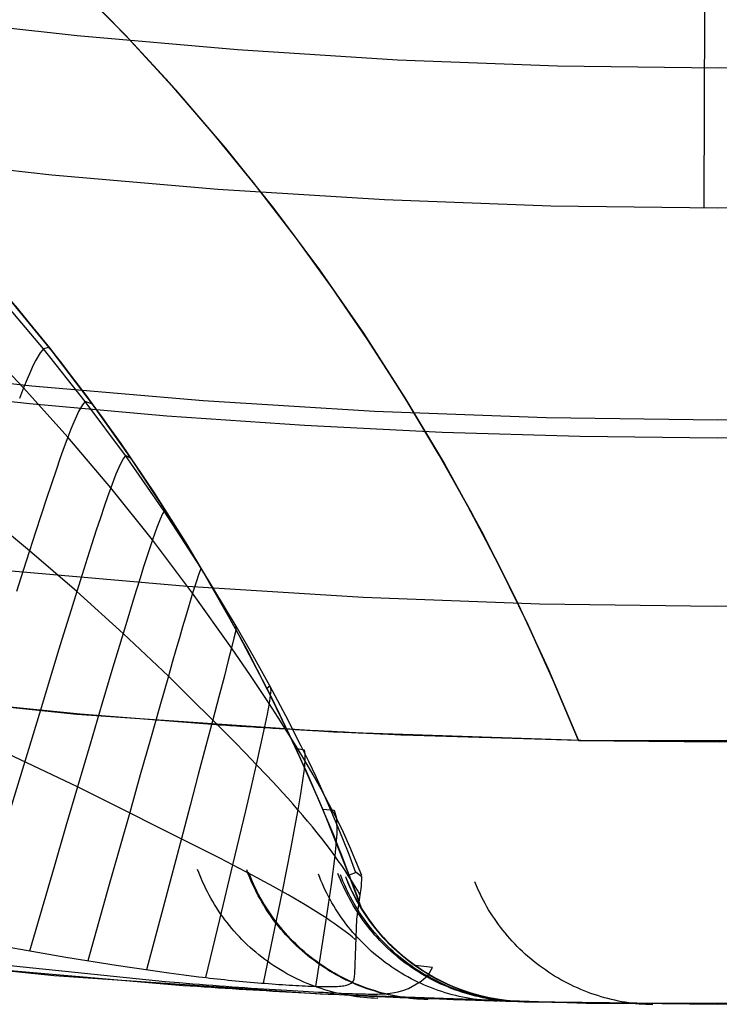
# Model space of a CAD drawing. Header units: millimetres. Extents: x -118 to 118, y -118 to 118.
# Tile 17 of 68: x -11 to 0, y -118 to -102. Entities that reach past the tile are written whole.
import ezdxf

# ---------------------------------------------------------------- set-up
doc = ezdxf.new("R2010")
doc.units = ezdxf.units.MM
doc.header["$MEASUREMENT"] = 0
doc.layers.add('Predefinito', color=5, linetype='Continuous')

msp = doc.modelspace()

# ---------------------------------------------------------------- linework, layer by layer
at = {"layer": 'Predefinito'}
for points in [[(-20.557, -94.767), (-19.485, -95.241), (-18.431, -95.751), (-17.394, -96.297), (-16.377, -96.878), (-15.381, -97.494), (-14.406, -98.143), (-13.454, -98.826), (-12.526, -99.541), (-11.623, -100.287), (-10.746, -101.064), (-9.896, -101.87), (-9.074, -102.705), (-8.282, -103.568), (-7.52, -104.457), (-6.788, -105.372), (-6.088, -106.312), (-5.421, -107.275), (-4.788, -108.26), (-4.188, -109.266), (-3.624, -110.293), (-3.095, -111.338), (-2.602, -112.401), (-2.146, -113.48)], [(-61.213, -95.578), (-57.877, -97.634), (-54.473, -99.574), (-51.004, -101.395), (-47.473, -103.095), (-43.887, -104.672), (-40.248, -106.124), (-36.561, -107.45), (-32.83, -108.648), (-29.06, -109.717), (-25.256, -110.654), (-21.422, -111.46), (-17.562, -112.133), (-13.681, -112.672), (-9.784, -113.078), (-5.875, -113.348), (-1.959, -113.483), (1.959, -113.483)], [(-21.417, -98.756), (-20.473, -99.202), (-19.545, -99.681), (-18.634, -100.191), (-17.741, -100.733), (-16.868, -101.305), (-16.015, -101.907), (-15.183, -102.538), (-14.374, -103.198), (-13.588, -103.886), (-12.826, -104.6), (-12.089, -105.34), (-11.379, -106.105), (-10.695, -106.894), (-10.039, -107.707), (-9.412, -108.542), (-8.814, -109.398), (-8.246, -110.274), (-7.708, -111.169), (-7.202, -112.083), (-6.728, -113.013), (-6.287, -113.959), (-5.878, -114.92), (-5.503, -115.895)], [(-59.917, -101.075), (-56.393, -103.083), (-52.801, -104.968), (-49.146, -106.728), (-45.433, -108.361), (-41.666, -109.864), (-37.849, -111.237), (-33.987, -112.477), (-30.085, -113.583), (-26.146, -114.554), (-22.177, -115.388), (-18.181, -116.085), (-14.163, -116.643), (-10.129, -117.063), (-6.082, -117.342), (-2.028, -117.482), (2.028, -117.482)], [(-5.639, -115.53), (-5.661, -115.472), (-6.04, -114.529), (-6.45, -113.599), (-6.891, -112.684), (-7.363, -111.784), (-7.866, -110.9), (-8.396, -110.035), (-8.958, -109.186), (-9.547, -108.357), (-10.163, -107.549), (-10.807, -106.762), (-11.476, -105.997), (-12.171, -105.255), (-12.89, -104.537), (-13.634, -103.844), (-14.4, -103.176), (-15.188, -102.534), (-15.998, -101.92)], [(-2.146, -113.48), (-2.516, -112.597), (-2.912, -111.721), (-3.336, -110.85), (-3.787, -109.987), (-4.265, -109.134), (-4.769, -108.29), (-5.3, -107.458), (-5.857, -106.638), (-6.439, -105.832), (-7.047, -105.041), (-7.679, -104.266), (-8.334, -103.509), (-9.013, -102.769), (-9.715, -102.049)], [(-36.033, -102.324), (-33.541, -103.182), (-31.033, -103.978), (-28.508, -104.711), (-25.966, -105.382), (-23.408, -105.99), (-20.833, -106.536), (-18.257, -107.016), (-15.671, -107.433), (-13.075, -107.786), (-10.472, -108.076), (-7.864, -108.302), (-5.253, -108.464), (-2.639, -108.562), (-0.023, -108.596), (2.596, -108.566)], [(-15.408, -102.363), (-14.691, -102.933), (-13.992, -103.526), (-13.31, -104.14), (-12.648, -104.774), (-12.005, -105.428), (-11.383, -106.1), (-10.783, -106.79), (-10.204, -107.497), (-9.649, -108.219), (-9.117, -108.955), (-8.61, -109.705), (-8.126, -110.467), (-7.668, -111.24), (-7.235, -112.022), (-6.827, -112.813), (-6.444, -113.612), (-6.088, -114.416), (-5.756, -115.226), (-5.451, -116.039)], [(-2.146, -113.48), (-4.83, -113.397)], [(2.146, -113.48), (0, -113.5), (-2.146, -113.48)], [(-2.146, -113.48), (0, -113.5), (2.146, -113.48)], [(-5.451, -116.039), (-5.4, -116.118), (-5.348, -116.195), (-5.293, -116.27), (-5.236, -116.343), (-5.177, -116.415), (-5.115, -116.484), (-5.052, -116.552), (-4.986, -116.617), (-4.918, -116.681), (-4.848, -116.743), (-4.777, -116.802), (-4.703, -116.86), (-4.627, -116.915), (-4.55, -116.967), (-4.472, -117.017), (-4.392, -117.065), (-4.311, -117.11), (-4.228, -117.152), (-4.144, -117.192), (-4.059, -117.229), (-3.972, -117.264), (-3.885, -117.296), (-3.796, -117.326), (-3.707, -117.352), (-3.617, -117.376), (-3.527, -117.397), (-3.436, -117.415), (-3.344, -117.43), (-3.253, -117.442), (-3.16, -117.452), (-3.067, -117.459), (-2.974, -117.462)], [(-2.974, -117.462), (-0.033, -117.5), (2.909, -117.464)], [(2.909, -117.464), (-0.006, -117.5), (-2.92, -117.464)]]:
    msp.add_lwpolyline(points, dxfattribs=at)
at = {"layer": 'Predefinito', "extrusion": (0.964778, -0.253594, 0.069954)}
msp.add_lwpolyline([(-103.999, -144.503), (-103.964, -144.41), (-103.926, -144.319), (-103.885, -144.227), (-103.843, -144.137), (-103.798, -144.047), (-103.75, -143.958), (-103.7, -143.87), (-103.648, -143.783), (-103.594, -143.697), (-103.538, -143.613), (-103.479, -143.529), (-103.419, -143.447), (-103.356, -143.367), (-103.291, -143.288), (-103.224, -143.21), (-103.155, -143.134), (-103.085, -143.06), (-103.013, -142.988), (-102.938, -142.918), (-102.863, -142.849), (-102.786, -142.783), (-102.707, -142.719), (-102.627, -142.656), (-102.545, -142.596), (-102.463, -142.538), (-102.379, -142.482), (-102.294, -142.429), (-102.208, -142.377), (-102.121, -142.328), (-102.034, -142.281), (-101.945, -142.237), (-101.856, -142.195), (-101.767, -142.155), (-101.675, -142.117), (-101.583, -142.081), (-101.489, -142.047), (-101.394, -142.015), (-101.298, -141.986), (-101.201, -141.958), (-101.103, -141.933), (-101.005, -141.911), (-100.905, -141.891), (-100.805, -141.873), (-100.704, -141.857), (-100.603, -141.845), (-100.501, -141.834), (-100.399, -141.826), (-100.297, -141.821), (-100.195, -141.818), (-100.093, -141.818), (-99.99, -141.82), (-99.888, -141.825), (-99.786, -141.832), (-99.685, -141.842), (-99.584, -141.854), (-99.483, -141.869), (-99.383, -141.886), (-99.284, -141.906), (-99.185, -141.927), (-99.088, -141.952), (-98.991, -141.978), (-98.896, -142.007), (-98.801, -142.038), (-98.708, -142.071)], dxfattribs=at)
at = {"layer": 'Predefinito', "extrusion": (0.999986, -0.004914, 0.002008)}
msp.add_lwpolyline([(-105.365, -143.678), (-105.33, -143.586), (-105.293, -143.495), (-105.253, -143.404), (-105.211, -143.313), (-105.166, -143.223), (-105.12, -143.135), (-105.071, -143.047), (-105.019, -142.96), (-104.966, -142.874), (-104.91, -142.789), (-104.852, -142.706), (-104.792, -142.624), (-104.729, -142.543), (-104.665, -142.464), (-104.599, -142.387), (-104.53, -142.311), (-104.46, -142.237), (-104.389, -142.165), (-104.315, -142.094), (-104.24, -142.026), (-104.163, -141.959), (-104.084, -141.895), (-104.005, -141.832), (-103.924, -141.772), (-103.841, -141.714), (-103.758, -141.658), (-103.673, -141.604), (-103.588, -141.553), (-103.501, -141.504), (-103.414, -141.457), (-103.326, -141.413), (-103.237, -141.37), (-103.147, -141.33), (-103.057, -141.292), (-102.964, -141.256), (-102.871, -141.223), (-102.776, -141.191), (-102.68, -141.161), (-102.584, -141.134), (-102.486, -141.109), (-102.387, -141.087), (-102.288, -141.067), (-102.188, -141.049), (-102.088, -141.034), (-101.987, -141.021), (-101.886, -141.011), (-101.784, -141.004), (-101.682, -140.998), (-101.58, -140.996), (-101.478, -140.996), (-101.377, -140.998), (-101.275, -141.003), (-101.173, -141.011), (-101.072, -141.021), (-100.972, -141.033), (-100.872, -141.048), (-100.772, -141.066), (-100.674, -141.086), (-100.576, -141.108), (-100.479, -141.132), (-100.383, -141.159), (-100.288, -141.188), (-100.194, -141.219), (-100.102, -141.253)], dxfattribs=at)
at = {"layer": 'Predefinito', "extrusion": (0, 1, 0)}
for points in [[(2.146, -99.999), (2.146, -132)], [(2.146, 0), (2.146, -99.999)]]:
    msp.add_lwpolyline(points, dxfattribs=at)
at = {"layer": 'Predefinito', "extrusion": (4.46884e-05, 0.999997, -0.002644)}
msp.add_lwpolyline([(5.656, -100.305), (5.46, -111.922)], dxfattribs=at)
at = {"layer": 'Predefinito', "extrusion": (-0.022587, 0.000541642, 0.999745)}
msp.add_lwpolyline([(117.5, -2.388), (117.5, -2.441), (117.498, -2.494), (117.496, -2.547), (117.492, -2.601), (117.488, -2.655), (117.483, -2.709), (117.476, -2.763), (117.469, -2.817), (117.461, -2.871), (117.451, -2.925), (117.441, -2.98), (117.43, -3.034), (117.417, -3.089), (117.403, -3.143), (117.389, -3.197), (117.373, -3.251), (117.356, -3.305), (117.339, -3.359), (117.32, -3.412), (117.3, -3.466), (117.279, -3.519), (117.257, -3.571), (117.234, -3.624), (117.209, -3.676), (117.184, -3.727), (117.158, -3.779), (117.131, -3.829), (117.103, -3.88), (117.074, -3.929), (117.044, -3.979), (117.012, -4.027), (116.98, -4.075), (116.948, -4.123), (116.914, -4.169), (116.879, -4.216), (116.843, -4.261), (116.807, -4.306), (116.77, -4.349), (116.732, -4.393), (116.693, -4.435), (116.653, -4.477), (116.613, -4.517), (116.572, -4.557), (116.531, -4.596), (116.488, -4.634), (116.446, -4.671), (116.402, -4.708), (116.358, -4.743), (116.314, -4.778), (116.269, -4.811), (116.223, -4.844), (116.177, -4.875), (116.131, -4.906), (116.084, -4.936), (116.037, -4.964), (115.989, -4.992), (115.942, -5.019), (115.894, -5.044), (115.846, -5.069), (115.797, -5.093), (115.748, -5.116), (115.7, -5.138), (115.651, -5.158), (115.602, -5.178)], dxfattribs=at)
at = {"layer": 'Predefinito', "extrusion": (-0.015584, 0.000364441, 0.999878)}
msp.add_lwpolyline([(-4.448, -117.428), (-4.501, -117.426), (-4.554, -117.424), (-4.607, -117.42), (-4.661, -117.415), (-4.715, -117.41), (-4.769, -117.403), (-4.823, -117.396), (-4.877, -117.387), (-4.932, -117.377), (-4.986, -117.367), (-5.04, -117.355), (-5.095, -117.342), (-5.149, -117.328), (-5.203, -117.313), (-5.257, -117.297), (-5.311, -117.28), (-5.365, -117.262), (-5.418, -117.243), (-5.472, -117.222), (-5.525, -117.201), (-5.577, -117.179), (-5.63, -117.155), (-5.682, -117.131), (-5.733, -117.105), (-5.785, -117.078), (-5.835, -117.051), (-5.886, -117.022), (-5.935, -116.993), (-5.985, -116.962), (-6.033, -116.931), (-6.081, -116.898), (-6.129, -116.865), (-6.175, -116.83), (-6.222, -116.795), (-6.267, -116.759), (-6.312, -116.722), (-6.355, -116.685), (-6.399, -116.646), (-6.441, -116.607), (-6.482, -116.567), (-6.523, -116.526), (-6.563, -116.484), (-6.602, -116.442), (-6.64, -116.399), (-6.677, -116.356), (-6.713, -116.312), (-6.748, -116.267), (-6.783, -116.222), (-6.816, -116.176), (-6.848, -116.13), (-6.88, -116.084), (-6.91, -116.037), (-6.94, -115.989), (-6.968, -115.941), (-6.996, -115.893), (-7.022, -115.845), (-7.048, -115.796), (-7.072, -115.747), (-7.096, -115.698), (-7.118, -115.649), (-7.14, -115.6), (-7.16, -115.55), (-7.18, -115.5), (-7.198, -115.451)], dxfattribs=at)
at = {"layer": 'Predefinito', "extrusion": (-0.001316, 3.25888e-05, 0.999999)}
msp.add_lwpolyline([(-3.04, -117.461), (-3.093, -117.459), (-3.145, -117.456), (-3.198, -117.453), (-3.251, -117.448), (-3.304, -117.443), (-3.358, -117.436), (-3.411, -117.428), (-3.465, -117.42), (-3.518, -117.41), (-3.572, -117.4), (-3.625, -117.388), (-3.679, -117.376), (-3.732, -117.362), (-3.786, -117.347), (-3.839, -117.332), (-3.892, -117.315), (-3.945, -117.297), (-3.998, -117.278), (-4.051, -117.259), (-4.103, -117.238), (-4.155, -117.216), (-4.207, -117.193), (-4.258, -117.169), (-4.309, -117.144), (-4.36, -117.118), (-4.41, -117.091), (-4.46, -117.063), (-4.509, -117.035), (-4.557, -117.005), (-4.606, -116.974), (-4.653, -116.942), (-4.7, -116.91), (-4.746, -116.876), (-4.792, -116.842), (-4.837, -116.807), (-4.881, -116.771), (-4.925, -116.734), (-4.968, -116.696), (-5.01, -116.658), (-5.051, -116.619), (-5.091, -116.579), (-5.131, -116.538), (-5.17, -116.497), (-5.208, -116.455), (-5.245, -116.413), (-5.281, -116.37), (-5.316, -116.326), (-5.35, -116.282), (-5.384, -116.238), (-5.416, -116.193), (-5.448, -116.147), (-5.478, -116.101), (-5.508, -116.055), (-5.537, -116.008), (-5.565, -115.961), (-5.591, -115.913), (-5.617, -115.866), (-5.642, -115.818), (-5.666, -115.77), (-5.689, -115.721), (-5.711, -115.673), (-5.732, -115.624), (-5.751, -115.576), (-5.771, -115.527)], dxfattribs=at)
at = {"layer": 'Predefinito', "extrusion": (-0.00466, 0.000115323, 0.999989)}
msp.add_lwpolyline([(-3.376, -117.452), (-3.428, -117.451), (-3.481, -117.448), (-3.533, -117.444), (-3.586, -117.44), (-3.64, -117.434), (-3.693, -117.428), (-3.746, -117.42), (-3.8, -117.412), (-3.853, -117.402), (-3.907, -117.392), (-3.961, -117.38), (-4.014, -117.367), (-4.068, -117.354), (-4.121, -117.339), (-4.175, -117.323), (-4.228, -117.307), (-4.281, -117.289), (-4.334, -117.27), (-4.386, -117.25), (-4.438, -117.229), (-4.491, -117.208), (-4.542, -117.185), (-4.594, -117.161), (-4.645, -117.136), (-4.695, -117.11), (-4.745, -117.083), (-4.795, -117.055), (-4.844, -117.026), (-4.893, -116.996), (-4.941, -116.966), (-4.989, -116.934), (-5.035, -116.901), (-5.082, -116.868), (-5.127, -116.834), (-5.172, -116.798), (-5.217, -116.762), (-5.26, -116.725), (-5.303, -116.688), (-5.345, -116.649), (-5.386, -116.61), (-5.427, -116.57), (-5.466, -116.53), (-5.505, -116.489), (-5.543, -116.447), (-5.58, -116.404), (-5.616, -116.361), (-5.652, -116.318), (-5.686, -116.274), (-5.719, -116.229), (-5.752, -116.184), (-5.783, -116.138), (-5.814, -116.092), (-5.844, -116.046), (-5.872, -115.999), (-5.9, -115.952), (-5.927, -115.905), (-5.953, -115.857), (-5.977, -115.809), (-6.001, -115.761), (-6.024, -115.713), (-6.046, -115.664), (-6.067, -115.616), (-6.087, -115.567), (-6.106, -115.518)], dxfattribs=at)
at = {"layer": 'Predefinito', "extrusion": (-0.000636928, 1.57726e-05, 1)}
msp.add_lwpolyline([(-2.972, -117.462), (-3.076, -117.458), (-3.129, -117.454), (-3.181, -117.45), (-3.234, -117.445), (-3.286, -117.438), (-3.339, -117.431), (-3.392, -117.422), (-3.445, -117.413), (-3.498, -117.403), (-3.551, -117.391), (-3.604, -117.379), (-3.657, -117.366), (-3.71, -117.351), (-3.763, -117.336), (-3.816, -117.319), (-3.868, -117.302), (-3.921, -117.284), (-3.973, -117.264), (-4.025, -117.244), (-4.076, -117.222), (-4.128, -117.2), (-4.178, -117.176), (-4.229, -117.152), (-4.279, -117.126), (-4.329, -117.1), (-4.378, -117.073), (-4.427, -117.044), (-4.475, -117.015), (-4.523, -116.985), (-4.57, -116.954), (-4.617, -116.922), (-4.663, -116.889), (-4.709, -116.855), (-4.753, -116.821), (-4.797, -116.785), (-4.841, -116.749), (-4.883, -116.712), (-4.925, -116.675), (-4.967, -116.636), (-5.007, -116.597), (-5.046, -116.557), (-5.085, -116.517), (-5.123, -116.476), (-5.16, -116.434), (-5.196, -116.392), (-5.232, -116.349), (-5.266, -116.305), (-5.3, -116.261), (-5.332, -116.217), (-5.364, -116.172), (-5.395, -116.127), (-5.425, -116.081), (-5.453, -116.035), (-5.481, -115.988), (-5.508, -115.942), (-5.535, -115.895), (-5.56, -115.847), (-5.584, -115.8), (-5.607, -115.752), (-5.629, -115.704), (-5.651, -115.656), (-5.691, -115.56)], dxfattribs=at)
at = {"layer": 'Predefinito', "extrusion": (-0.015141, 0.000372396, 0.999885)}
msp.add_lwpolyline([(-4.437, -117.426), (-4.489, -117.425), (-4.542, -117.422), (-4.595, -117.418), (-4.648, -117.414), (-4.701, -117.408), (-4.755, -117.402), (-4.808, -117.394), (-4.862, -117.386), (-4.915, -117.376), (-4.969, -117.365), (-5.023, -117.354), (-5.077, -117.341), (-5.13, -117.328), (-5.184, -117.313), (-5.237, -117.297), (-5.291, -117.28), (-5.344, -117.262), (-5.397, -117.244), (-5.449, -117.224), (-5.502, -117.203), (-5.554, -117.181), (-5.606, -117.158), (-5.657, -117.134), (-5.708, -117.109), (-5.759, -117.083), (-5.809, -117.056), (-5.859, -117.028), (-5.908, -116.999), (-5.957, -116.969), (-6.005, -116.938), (-6.053, -116.906), (-6.1, -116.873), (-6.146, -116.84), (-6.192, -116.805), (-6.237, -116.77), (-6.281, -116.734), (-6.325, -116.697), (-6.368, -116.659), (-6.41, -116.621), (-6.451, -116.581), (-6.491, -116.541), (-6.531, -116.501), (-6.57, -116.459), (-6.608, -116.417), (-6.645, -116.375), (-6.681, -116.332), (-6.716, -116.288), (-6.751, -116.244), (-6.784, -116.199), (-6.817, -116.154), (-6.848, -116.108), (-6.879, -116.062), (-6.908, -116.015), (-6.937, -115.968), (-6.965, -115.921), (-6.991, -115.873), (-7.017, -115.826), (-7.042, -115.778), (-7.066, -115.729), (-7.088, -115.681), (-7.11, -115.632), (-7.131, -115.583), (-7.151, -115.535), (-7.17, -115.486)], dxfattribs=at)
at = {"layer": 'Predefinito', "extrusion": (-0.000636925, 1.57756e-05, 1)}
msp.add_lwpolyline([(-2.972, -117.462), (-3.075, -117.458), (-3.179, -117.45), (-3.231, -117.445), (-3.284, -117.438), (-3.336, -117.431), (-3.389, -117.423), (-3.441, -117.414), (-3.494, -117.404), (-3.546, -117.392), (-3.599, -117.38), (-3.651, -117.367), (-3.704, -117.353), (-3.756, -117.338), (-3.809, -117.322), (-3.861, -117.305), (-3.913, -117.287), (-3.964, -117.267), (-4.016, -117.247), (-4.067, -117.226), (-4.118, -117.204), (-4.168, -117.181), (-4.219, -117.157), (-4.268, -117.132), (-4.318, -117.106), (-4.367, -117.079), (-4.415, -117.051), (-4.463, -117.023), (-4.511, -116.993), (-4.558, -116.962), (-4.604, -116.931), (-4.65, -116.899), (-4.695, -116.865), (-4.74, -116.831), (-4.784, -116.797), (-4.827, -116.761), (-4.869, -116.725), (-4.911, -116.688), (-4.952, -116.65), (-4.993, -116.611), (-5.032, -116.572), (-5.071, -116.532), (-5.109, -116.491), (-5.146, -116.45), (-5.182, -116.409), (-5.217, -116.366), (-5.252, -116.323), (-5.285, -116.28), (-5.318, -116.236), (-5.35, -116.192), (-5.381, -116.147), (-5.411, -116.102), (-5.44, -116.057), (-5.468, -116.011), (-5.495, -115.965), (-5.522, -115.918), (-5.547, -115.871), (-5.572, -115.824), (-5.595, -115.777), (-5.618, -115.73), (-5.639, -115.682), (-5.68, -115.587)], dxfattribs=at)
at = {"layer": 'Predefinito', "extrusion": (-0.000636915, 1.57876e-05, 1)}
msp.add_lwpolyline([(-2.972, -117.462), (-3.074, -117.458), (-3.175, -117.45), (-3.278, -117.439), (-3.381, -117.424), (-3.433, -117.415), (-3.484, -117.406), (-3.536, -117.395), (-3.588, -117.383), (-3.639, -117.37), (-3.691, -117.357), (-3.742, -117.342), (-3.793, -117.327), (-3.845, -117.31), (-3.896, -117.293), (-3.946, -117.274), (-3.997, -117.255), (-4.047, -117.234), (-4.097, -117.213), (-4.147, -117.191), (-4.197, -117.168), (-4.246, -117.144), (-4.295, -117.118), (-4.343, -117.093), (-4.391, -117.066), (-4.438, -117.038), (-4.485, -117.009), (-4.531, -116.98), (-4.577, -116.949), (-4.623, -116.918), (-4.667, -116.886), (-4.712, -116.853), (-4.755, -116.819), (-4.798, -116.785), (-4.84, -116.75), (-4.882, -116.714), (-4.923, -116.677), (-4.963, -116.64), (-5.002, -116.602), (-5.041, -116.563), (-5.078, -116.524), (-5.115, -116.484), (-5.152, -116.443), (-5.187, -116.402), (-5.222, -116.361), (-5.256, -116.319), (-5.288, -116.276), (-5.321, -116.233), (-5.352, -116.189), (-5.382, -116.146), (-5.411, -116.101), (-5.44, -116.057), (-5.468, -116.012), (-5.494, -115.966), (-5.52, -115.921), (-5.569, -115.829), (-5.615, -115.736), (-5.657, -115.642)], dxfattribs=at)
at = {"layer": 'Predefinito', "extrusion": (-0.00313, 7.22812e-05, 0.999995)}
msp.add_lwpolyline([(-3.065, -117.461), (-3.118, -117.459), (-3.17, -117.456), (-3.224, -117.453), (-3.277, -117.448), (-3.331, -117.443), (-3.384, -117.436), (-3.438, -117.429), (-3.492, -117.42), (-3.546, -117.41), (-3.6, -117.4), (-3.654, -117.388), (-3.708, -117.376), (-3.762, -117.362), (-3.816, -117.347), (-3.869, -117.331), (-3.923, -117.314), (-3.976, -117.296), (-4.03, -117.278), (-4.083, -117.258), (-4.135, -117.236), (-4.188, -117.214), (-4.24, -117.191), (-4.291, -117.167), (-4.343, -117.142), (-4.394, -117.116), (-4.444, -117.088), (-4.494, -117.06), (-4.544, -117.031), (-4.593, -117.001), (-4.641, -116.97), (-4.689, -116.938), (-4.736, -116.905), (-4.783, -116.871), (-4.829, -116.836), (-4.874, -116.801), (-4.918, -116.764), (-4.962, -116.727), (-5.005, -116.689), (-5.047, -116.65), (-5.089, -116.61), (-5.129, -116.57), (-5.169, -116.529), (-5.208, -116.487), (-5.246, -116.445), (-5.283, -116.402), (-5.319, -116.359), (-5.355, -116.315), (-5.389, -116.27), (-5.423, -116.225), (-5.455, -116.179), (-5.487, -116.133), (-5.517, -116.087), (-5.547, -116.04), (-5.575, -115.993), (-5.603, -115.945), (-5.63, -115.897), (-5.655, -115.849), (-5.68, -115.801), (-5.704, -115.752), (-5.726, -115.703), (-5.748, -115.654), (-5.769, -115.605), (-5.789, -115.556), (-5.808, -115.507)], dxfattribs=at)
at = {"layer": 'Predefinito', "extrusion": (0.014803, -0.000344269, 0.99989)}
msp.add_lwpolyline([(-1.014, -117.508), (-1.117, -117.504), (-1.221, -117.496), (-1.274, -117.491), (-1.326, -117.485), (-1.379, -117.477), (-1.431, -117.469), (-1.484, -117.46), (-1.537, -117.45), (-1.589, -117.439), (-1.642, -117.427), (-1.695, -117.414), (-1.747, -117.399), (-1.8, -117.384), (-1.852, -117.368), (-1.904, -117.351), (-1.956, -117.333), (-2.008, -117.314), (-2.06, -117.294), (-2.111, -117.273), (-2.162, -117.251), (-2.213, -117.228), (-2.263, -117.204), (-2.313, -117.179), (-2.362, -117.153), (-2.411, -117.126), (-2.46, -117.098), (-2.508, -117.069), (-2.555, -117.039), (-2.602, -117.009), (-2.649, -116.977), (-2.695, -116.945), (-2.74, -116.912), (-2.785, -116.878), (-2.828, -116.843), (-2.872, -116.808), (-2.914, -116.771), (-2.956, -116.734), (-2.997, -116.696), (-3.037, -116.658), (-3.077, -116.619), (-3.115, -116.579), (-3.153, -116.538), (-3.19, -116.497), (-3.227, -116.456), (-3.262, -116.413), (-3.296, -116.371), (-3.33, -116.327), (-3.363, -116.284), (-3.395, -116.24), (-3.425, -116.195), (-3.455, -116.15), (-3.484, -116.105), (-3.513, -116.059), (-3.54, -116.013), (-3.566, -115.966), (-3.592, -115.92), (-3.616, -115.873), (-3.639, -115.826), (-3.684, -115.731), (-3.724, -115.636)], dxfattribs=at)
at = {"layer": 'Predefinito', "extrusion": (-0.000636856, 1.58351e-05, 1)}
msp.add_lwpolyline([(-2.973, -117.462), (-3.07, -117.458), (-3.168, -117.451), (-3.267, -117.441), (-3.366, -117.427), (-3.465, -117.409), (-3.565, -117.388), (-3.664, -117.364), (-3.763, -117.336), (-3.862, -117.304), (-3.96, -117.269), (-4.057, -117.231), (-4.105, -117.21), (-4.153, -117.188), (-4.2, -117.166), (-4.248, -117.143), (-4.295, -117.118), (-4.341, -117.093), (-4.387, -117.068), (-4.433, -117.041), (-4.478, -117.014), (-4.523, -116.985), (-4.567, -116.956), (-4.611, -116.926), (-4.654, -116.896), (-4.697, -116.864), (-4.739, -116.832), (-4.78, -116.799), (-4.821, -116.766), (-4.862, -116.731), (-4.901, -116.696), (-4.94, -116.661), (-4.979, -116.625), (-5.016, -116.588), (-5.053, -116.55), (-5.089, -116.512), (-5.125, -116.474), (-5.16, -116.434), (-5.227, -116.355), (-5.291, -116.273), (-5.352, -116.19), (-5.409, -116.105), (-5.464, -116.018), (-5.515, -115.931), (-5.562, -115.842), (-5.607, -115.753)], dxfattribs=at)
at = {"layer": 'Predefinito', "extrusion": (-0.000636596, 1.59265e-05, 1)}
msp.add_lwpolyline([(-2.973, -117.462), (-3.066, -117.459), (-3.16, -117.452), (-3.254, -117.442), (-3.349, -117.429), (-3.444, -117.413), (-3.539, -117.394), (-3.633, -117.372), (-3.728, -117.346), (-3.823, -117.317), (-3.916, -117.285), (-4.01, -117.25), (-4.102, -117.211), (-4.193, -117.169), (-4.283, -117.124), (-4.372, -117.076), (-4.459, -117.025), (-4.545, -116.971), (-4.628, -116.914), (-4.71, -116.854), (-4.79, -116.792), (-4.867, -116.727), (-4.942, -116.659), (-5.015, -116.589), (-5.085, -116.517), (-5.152, -116.443), (-5.216, -116.367), (-5.278, -116.289), (-5.337, -116.21), (-5.393, -116.129), (-5.446, -116.047), (-5.496, -115.964), (-5.542, -115.88)], dxfattribs=at)
at = {"layer": 'Predefinito', "extrusion": (0.067523, -0.001727, 0.997716)}
msp.add_lwpolyline([(-117.5, -8.304), (-117.499, -8.213), (-117.494, -8.122), (-117.487, -8.031), (-117.478, -7.938), (-117.465, -7.846), (-117.449, -7.754), (-117.43, -7.662), (-117.409, -7.57), (-117.384, -7.478), (-117.356, -7.387), (-117.326, -7.296), (-117.292, -7.207), (-117.256, -7.118), (-117.216, -7.03), (-117.174, -6.944), (-117.129, -6.859), (-117.081, -6.775), (-117.031, -6.693), (-116.978, -6.613), (-116.922, -6.535), (-116.865, -6.458), (-116.805, -6.384), (-116.743, -6.312), (-116.678, -6.242), (-116.612, -6.174), (-116.545, -6.109), (-116.475, -6.046), (-116.404, -5.986), (-116.332, -5.928), (-116.258, -5.873), (-116.183, -5.821), (-116.107, -5.771)], dxfattribs=at)
at = {"layer": 'Predefinito', "extrusion": (0.110269, -0.003111, 0.993897)}
msp.add_lwpolyline([(-117.5, -13.941), (-117.499, -13.863), (-117.496, -13.785), (-117.491, -13.706), (-117.484, -13.627), (-117.474, -13.548), (-117.463, -13.469), (-117.449, -13.39), (-117.433, -13.311), (-117.415, -13.233), (-117.395, -13.154), (-117.373, -13.076), (-117.348, -12.999), (-117.322, -12.922), (-117.293, -12.846), (-117.262, -12.771), (-117.23, -12.696), (-117.195, -12.622), (-117.158, -12.55), (-117.119, -12.478), (-117.079, -12.408), (-117.036, -12.339), (-116.992, -12.271), (-116.946, -12.204), (-116.899, -12.139), (-116.849, -12.075), (-116.799, -12.013), (-116.747, -11.953), (-116.693, -11.894), (-116.638, -11.837), (-116.582, -11.781), (-116.525, -11.728), (-116.467, -11.676)], dxfattribs=at)
at = {"layer": 'Predefinito', "extrusion": (0.991004, -0.084241, 0.103995)}
msp.add_lwpolyline([(-117.5, -134.943), (-117.499, -134.859), (-117.495, -134.774), (-117.489, -134.69), (-117.481, -134.605), (-117.47, -134.521), (-117.457, -134.436), (-117.441, -134.352), (-117.423, -134.269), (-117.403, -134.186), (-117.38, -134.104), (-117.355, -134.022), (-117.328, -133.942), (-117.298, -133.862), (-117.266, -133.783), (-117.233, -133.705), (-117.197, -133.629)], dxfattribs=at)
at = {"layer": 'Predefinito', "extrusion": (0.180038, -0.005847, 0.983642)}
msp.add_lwpolyline([(-117.5, -23.379), (-117.499, -23.32), (-117.498, -23.261), (-117.495, -23.202), (-117.491, -23.143), (-117.485, -23.083), (-117.479, -23.024), (-117.471, -22.965), (-117.463, -22.906), (-117.453, -22.847), (-117.441, -22.788), (-117.429, -22.729), (-117.415, -22.671), (-117.401, -22.612), (-117.385, -22.554), (-117.367, -22.497), (-117.349, -22.439), (-117.33, -22.382), (-117.309, -22.326), (-117.287, -22.27), (-117.265, -22.214), (-117.241, -22.159), (-117.216, -22.104), (-117.19, -22.05), (-117.163, -21.997), (-117.135, -21.944), (-117.106, -21.892), (-117.076, -21.84), (-117.045, -21.79), (-117.013, -21.74), (-116.98, -21.691), (-116.946, -21.642), (-116.912, -21.594)], dxfattribs=at)
at = {"layer": 'Predefinito', "extrusion": (0.992806, -0.076823, 0.091839)}
msp.add_lwpolyline([(-117.5, -135.019), (-117.499, -134.946), (-117.496, -134.872), (-117.492, -134.798), (-117.485, -134.724), (-117.477, -134.65), (-117.467, -134.577), (-117.455, -134.503), (-117.442, -134.43), (-117.426, -134.357), (-117.409, -134.285), (-117.39, -134.213), (-117.369, -134.142), (-117.346, -134.071), (-117.322, -134.001), (-117.296, -133.932), (-117.268, -133.864)], dxfattribs=at)
at = {"layer": 'Predefinito', "extrusion": (0.993908, -0.073116, 0.082473)}
msp.add_lwpolyline([(-117.5, -135.093), (-117.499, -135.024), (-117.497, -134.956), (-117.493, -134.888), (-117.488, -134.82), (-117.481, -134.751), (-117.472, -134.683), (-117.462, -134.616), (-117.45, -134.548), (-117.437, -134.481), (-117.422, -134.413), (-117.406, -134.347), (-117.388, -134.281), (-117.369, -134.215), (-117.348, -134.15), (-117.326, -134.085), (-117.302, -134.021)], dxfattribs=at)
at = {"layer": 'Predefinito', "extrusion": (0.992115, -0.069204, 0.104493)}
msp.add_lwpolyline([(-117.5, -134.774), (-117.499, -134.71), (-117.497, -134.647), (-117.494, -134.584), (-117.489, -134.521), (-117.483, -134.458), (-117.476, -134.394), (-117.467, -134.332), (-117.457, -134.269), (-117.446, -134.206), (-117.433, -134.144), (-117.419, -134.082), (-117.404, -134.02), (-117.387, -133.959), (-117.37, -133.898), (-117.35, -133.838), (-117.33, -133.778)], dxfattribs=at)
at = {"layer": 'Predefinito', "extrusion": (0.962799, -0.059956, 0.263484)}
msp.add_lwpolyline([(-117.5, -130.58), (-117.499, -130.524), (-117.498, -130.468), (-117.495, -130.412), (-117.492, -130.356), (-117.487, -130.3), (-117.481, -130.245), (-117.474, -130.189), (-117.466, -130.133), (-117.458, -130.078), (-117.448, -130.022), (-117.437, -129.967), (-117.425, -129.912), (-117.412, -129.858), (-117.398, -129.803), (-117.383, -129.749), (-117.367, -129.696)], dxfattribs=at)
at = {"layer": 'Predefinito', "extrusion": (0.927995, -0.054427, 0.368597)}
msp.add_lwpolyline([(-117.5, -125.705), (-117.5, -125.651), (-117.498, -125.598), (-117.496, -125.544), (-117.492, -125.491), (-117.488, -125.437), (-117.483, -125.384), (-117.477, -125.33), (-117.469, -125.277), (-117.461, -125.224), (-117.452, -125.171), (-117.442, -125.118), (-117.431, -125.066), (-117.419, -125.013), (-117.406, -124.961), (-117.393, -124.91), (-117.378, -124.858)], dxfattribs=at)
at = {"layer": 'Predefinito', "extrusion": (0.307843, -0.01162, 0.951366)}
msp.add_lwpolyline([(-117.5, -40.759), (-117.499, -40.682), (-117.496, -40.605), (-117.491, -40.528), (-117.484, -40.451), (-117.475, -40.374), (-117.464, -40.298), (-117.451, -40.221), (-117.436, -40.145), (-117.42, -40.069), (-117.401, -39.994), (-117.38, -39.919), (-117.357, -39.845), (-117.333, -39.772), (-117.307, -39.7), (-117.278, -39.628), (-117.249, -39.557)], dxfattribs=at)
at = {"layer": 'Predefinito', "extrusion": (0.247651, -0.00883, 0.968809)}
msp.add_lwpolyline([(-117.5, -32.58), (-117.499, -32.489), (-117.494, -32.397), (-117.487, -32.305), (-117.477, -32.213), (-117.465, -32.122), (-117.449, -32.03), (-117.431, -31.939), (-117.409, -31.849), (-117.385, -31.759), (-117.359, -31.67), (-117.329, -31.582), (-117.297, -31.496), (-117.262, -31.41), (-117.225, -31.326), (-117.185, -31.243), (-117.143, -31.161)], dxfattribs=at)
at = {"layer": 'Predefinito', "extrusion": (0.875994, -0.048354, 0.479893)}
msp.add_lwpolyline([(-117.5, -118.476), (-117.498, -118.372), (-117.493, -118.268), (-117.484, -118.164), (-117.471, -118.06), (-117.455, -117.957), (-117.435, -117.855), (-117.412, -117.753), (-117.385, -117.653)], dxfattribs=at)
at = {"layer": 'Predefinito', "extrusion": (0.733526, -0.035969, 0.678709)}
msp.add_lwpolyline([(-117.5, -98.803), (-117.498, -98.701), (-117.493, -98.599), (-117.484, -98.497), (-117.472, -98.395), (-117.456, -98.293), (-117.437, -98.192), (-117.415, -98.093), (-117.389, -97.994)], dxfattribs=at)
at = {"layer": 'Predefinito', "extrusion": (0.562892, -0.024822, 0.826158)}
msp.add_lwpolyline([(-117.5, -75.432), (-117.5, -75.377), (-117.498, -75.323), (-117.496, -75.269), (-117.492, -75.215), (-117.488, -75.161), (-117.482, -75.107), (-117.476, -75.053), (-117.469, -74.999), (-117.46, -74.945), (-117.451, -74.891), (-117.441, -74.838), (-117.429, -74.785), (-117.417, -74.732), (-117.404, -74.679), (-117.39, -74.627), (-117.375, -74.575)], dxfattribs=at)
at = {"layer": 'Predefinito', "extrusion": (0.408739, -0.016523, 0.912502)}
msp.add_lwpolyline([(-117.5, -54.454), (-117.499, -54.391), (-117.497, -54.328), (-117.494, -54.265), (-117.489, -54.202), (-117.483, -54.139), (-117.476, -54.076), (-117.467, -54.013), (-117.457, -53.95), (-117.446, -53.888), (-117.433, -53.826), (-117.419, -53.764), (-117.404, -53.703), (-117.388, -53.641), (-117.37, -53.581), (-117.351, -53.521), (-117.331, -53.461)], dxfattribs=at)
at = {"layer": 'Predefinito', "extrusion": (1, 0, 0)}
msp.add_lwpolyline([(-117.5, 0), (-117.5, -165)], dxfattribs=at)
at = {"layer": 'Predefinito'}
for points in [[(2.425, -103.209, -141.37), (-0.019, -103.238, -141.37), (-2.462, -103.206, -141.37), (-4.902, -103.113, -141.372), (-7.341, -102.959, -141.373), (-9.779, -102.746, -141.376), (-12.218, -102.474, -141.378), (-14.656, -102.144, -141.38), (-17.092, -101.755, -141.382), (-19.523, -101.307, -141.384), (-21.948, -100.801, -141.386), (-24.366, -100.235, -141.387), (-26.776, -99.611, -141.389), (-29.178, -98.928, -141.39), (-31.568, -98.185, -141.391), (-33.948, -97.384, -141.392)], [(-34.979, -99.275, -143.679), (-32.558, -100.109, -143.679), (-30.119, -100.883, -143.679), (-27.666, -101.595, -143.679), (-25.198, -102.246, -143.678), (-22.718, -102.836, -143.678), (-20.226, -103.364, -143.678), (-17.723, -103.831, -143.678), (-15.212, -104.235, -143.678), (-12.693, -104.578, -143.678), (-10.168, -104.86, -143.678), (-7.637, -105.079, -143.678), (-5.102, -105.237, -143.678), (-2.564, -105.333, -143.678), (-0.025, -105.366, -143.677), (2.515, -105.336, -143.677)], [(-2.146, -113.48, -99.999), (-2.528, -112.569, -99.999), (-2.936, -111.67, -99.999), (-3.37, -110.782, -99.999), (-3.83, -109.908, -99.999), (-4.315, -109.048, -99.999), (-4.824, -108.201, -99.999), (-5.358, -107.37, -99.999), (-5.915, -106.555, -99.999), (-6.497, -105.755, -99.999), (-7.101, -104.973, -99.999), (-7.728, -104.208, -99.999), (-8.376, -103.462, -99.999), (-9.046, -102.735, -100), (-9.737, -102.027, -100)], [(-35.143, -102.928, -153.679), (-33.137, -103.602, -153.679), (-31.12, -104.237, -153.679), (-29.093, -104.831, -153.679), (-27.057, -105.384, -153.679), (-25.011, -105.897, -153.678), (-22.958, -106.369, -153.678), (-20.898, -106.801, -153.678), (-18.83, -107.191, -153.678), (-16.757, -107.541, -153.678), (-14.678, -107.851, -153.678), (-12.594, -108.119, -153.678), (-10.506, -108.346, -153.678), (-8.414, -108.533, -153.678), (-6.32, -108.678, -153.678), (-4.223, -108.783, -153.678), (-2.125, -108.846, -153.678), (-0.025, -108.868, -153.678), (2.074, -108.849, -153.677)], [(-34.457, -105.866, -161), (-31.878, -106.685, -161), (-29.283, -107.439, -161), (-26.674, -108.128, -161), (-24.051, -108.752, -161), (-21.416, -109.312, -161), (-18.77, -109.806, -161), (-16.114, -110.235, -161), (-13.45, -110.598, -161), (-10.78, -110.897, -161), (-8.103, -111.129, -161), (-5.422, -111.296, -161), (-2.738, -111.398, -161), (-0.053, -111.433, -161), (2.635, -111.403, -161)], [(-5.538, -115.495, -106.898), (-5.64, -115.218, -106.964), (-5.733, -114.98, -107.018), (-5.83, -114.743, -107.069), (-5.931, -114.506, -107.117), (-6.035, -114.271, -107.163), (-6.142, -114.036, -107.205), (-6.253, -113.802, -107.244), (-6.367, -113.569, -107.279), (-6.602, -113.106, -107.34), (-6.846, -112.647, -107.387), (-7.098, -112.192, -107.425), (-7.357, -111.741, -107.458), (-7.893, -110.855, -107.523), (-8.455, -109.989, -107.587), (-9.044, -109.141, -107.647), (-9.657, -108.316, -107.705), (-10.294, -107.512, -107.76), (-10.955, -106.732, -107.812)], [(-5.447, -115.536, -113.813), (-5.534, -115.317, -113.92), (-5.627, -115.099, -114.022), (-5.726, -114.882, -114.12), (-5.831, -114.666, -114.212), (-5.945, -114.444, -114.301), (-6.063, -114.223, -114.384), (-6.187, -114.003, -114.46), (-6.315, -113.783, -114.529), (-6.446, -113.565, -114.591), (-6.58, -113.348, -114.647), (-6.717, -113.132, -114.696), (-6.857, -112.917, -114.739), (-7.14, -112.49, -114.812), (-7.429, -112.067, -114.874), (-8.022, -111.236, -114.998), (-8.635, -110.426, -115.12), (-9.27, -109.633, -115.236), (-9.924, -108.861, -115.346), (-10.597, -108.11, -115.451), (-11.289, -107.381, -115.551)], [(-10.163, -107.549, -100), (-10.219, -107.494, -103.881), (-10.294, -107.512, -107.76), (-10.346, -107.573, -109.698), (-10.412, -107.684, -111.63), (-10.45, -107.762, -112.592), (-10.494, -107.858, -113.55), (-10.543, -107.974, -114.503), (-10.597, -108.11, -115.451), (-10.657, -108.269, -116.393)], [(-9.547, -108.357, -100), (-9.657, -108.316, -107.705), (-9.702, -108.369, -109.63), (-9.759, -108.47, -111.548), (-9.793, -108.541, -112.504), (-9.832, -108.629, -113.456), (-9.875, -108.735, -114.403), (-9.924, -108.861, -115.346), (-9.978, -109.007, -116.283), (-10.038, -109.174, -117.214), (-10.103, -109.361, -118.137), (-10.174, -109.568, -119.052), (-10.25, -109.795, -119.958), (-10.331, -110.041, -120.853), (-10.417, -110.306, -121.737), (-10.508, -110.59, -122.608), (-10.604, -110.892, -123.467), (-10.705, -111.211, -124.312)], [(-8.958, -109.186, -100), (-9.044, -109.141, -107.647), (-9.08, -109.188, -109.558), (-9.127, -109.278, -111.462), (-9.19, -109.423, -113.357), (-9.227, -109.519, -114.298), (-9.27, -109.633, -115.236), (-9.317, -109.766, -116.168), (-9.37, -109.918, -117.094), (-9.427, -110.089, -118.013), (-9.49, -110.278, -118.925), (-9.557, -110.485, -119.828), (-9.63, -110.71, -120.721), (-9.707, -110.952, -121.604), (-9.788, -111.212, -122.476), (-9.874, -111.488, -123.336), (-9.965, -111.78, -124.184), (-10.059, -112.087, -125.02), (-10.156, -112.407, -125.846), (-10.361, -113.083, -127.464), (-10.577, -113.799, -129.041), (-10.774, -114.453, -130.393), (-10.976, -115.129, -131.717), (-11.394, -116.531, -134.293)], [(-5.471, -115.839, -120.699), (-5.513, -115.763, -120.764), (-5.558, -115.688, -120.827), (-5.604, -115.612, -120.889), (-5.652, -115.537, -120.95), (-5.701, -115.462, -121.009), (-5.751, -115.387, -121.067), (-5.803, -115.312, -121.123), (-5.857, -115.237, -121.178), (-5.922, -115.149, -121.24), (-5.988, -115.061, -121.3), (-6.056, -114.973, -121.358), (-6.126, -114.885, -121.413), (-6.197, -114.797, -121.466), (-6.27, -114.71, -121.517), (-6.344, -114.623, -121.564), (-6.419, -114.535, -121.61), (-6.496, -114.448, -121.652), (-6.573, -114.361, -121.692), (-6.651, -114.275, -121.729), (-6.73, -114.188, -121.765), (-6.81, -114.102, -121.797), (-6.891, -114.016, -121.828), (-7.053, -113.844, -121.883), (-7.217, -113.673, -121.93), (-7.382, -113.503, -121.971), (-8.392, -112.5, -122.191), (-9.082, -111.849, -122.339), (-9.788, -111.212, -122.476), (-10.508, -110.59, -122.608), (-11.241, -109.984, -122.734)], [(-8.396, -110.035, -100), (-8.455, -109.989, -107.587), (-8.481, -110.029, -109.482), (-8.518, -110.109, -111.373), (-8.568, -110.237, -113.253), (-8.599, -110.323, -114.189), (-8.635, -110.426, -115.12), (-8.675, -110.545, -116.047), (-8.72, -110.682, -116.969), (-8.769, -110.836, -117.884), (-8.823, -111.006, -118.792), (-8.882, -111.193, -119.692), (-8.944, -111.396, -120.584), (-9.011, -111.615, -121.466), (-9.082, -111.849, -122.339), (-9.158, -112.099, -123.2), (-9.237, -112.362, -124.05), (-9.405, -112.929, -125.721), (-9.585, -113.539, -127.351), (-9.776, -114.186, -128.945), (-9.951, -114.785, -130.331), (-10.132, -115.404, -131.691), (-10.506, -116.689, -134.345)], [(-7.866, -110.9, -100), (-7.893, -110.855, -107.523), (-7.908, -110.889, -109.402), (-7.933, -110.957, -111.277), (-7.97, -111.07, -113.143), (-8.022, -111.236, -114.998), (-8.054, -111.342, -115.919), (-8.09, -111.463, -116.835), (-8.131, -111.6, -117.746), (-8.175, -111.751, -118.65), (-8.224, -111.917, -119.548), (-8.276, -112.097, -120.438), (-8.332, -112.291, -121.319), (-8.392, -112.5, -122.191), (-8.522, -112.956, -123.907), (-8.665, -113.459, -125.586), (-8.819, -114.002, -127.229), (-8.981, -114.578, -128.839), (-9.291, -115.677, -131.663), (-9.616, -116.838, -134.403)], [(-7.363, -111.784, -100), (-7.357, -111.741, -107.458), (-7.371, -111.827, -111.181), (-7.393, -111.924, -113.033), (-7.429, -112.067, -114.874), (-7.479, -112.264, -116.701), (-7.544, -112.514, -118.509), (-7.623, -112.815, -120.292), (-7.715, -113.165, -122.045), (-7.82, -113.562, -123.766), (-7.936, -114, -125.454), (-8.061, -114.473, -127.111), (-8.194, -114.975, -128.739), (-8.452, -115.947, -131.65), (-8.725, -116.975, -134.484)], [(-6.891, -112.684, -100), (-6.846, -112.647, -107.387), (-6.833, -112.716, -111.076), (-6.839, -112.796, -112.912), (-6.857, -112.917, -114.739), (-6.887, -113.082, -116.554), (-6.931, -113.293, -118.352), (-6.986, -113.548, -120.13), (-7.053, -113.844, -121.883), (-7.131, -114.18, -123.607), (-7.218, -114.551, -125.304), (-7.313, -114.951, -126.975), (-7.414, -115.376, -128.621), (-7.614, -116.21, -131.611), (-7.828, -117.092, -134.535)], [(-4.83, -113.397, -132), (-4.831, -113.397, -132.104), (-4.837, -113.397, -132.207), (-4.845, -113.397, -132.31), (-4.857, -113.396, -132.413), (-4.873, -113.395, -132.515), (-4.892, -113.395, -132.617), (-4.914, -113.394, -132.718), (-4.94, -113.392, -132.819), (-4.969, -113.391, -132.918), (-5.001, -113.39, -133.017), (-5.037, -113.388, -133.114), (-5.076, -113.386, -133.211), (-5.118, -113.385, -133.305), (-5.164, -113.382, -133.398), (-5.212, -113.38, -133.49), (-5.264, -113.378, -133.58), (-5.319, -113.375, -133.668), (-5.377, -113.373, -133.755), (-5.438, -113.37, -133.839), (-5.469, -113.368, -133.88), (-5.501, -113.367, -133.921), (-5.534, -113.365, -133.961), (-5.568, -113.363, -134), (-5.602, -113.362, -134.039), (-5.637, -113.36, -134.078), (-5.673, -113.358, -134.116), (-5.709, -113.356, -134.153), (-5.747, -113.354, -134.19), (-5.784, -113.353, -134.226), (-5.823, -113.351, -134.261), (-5.862, -113.349, -134.296), (-5.902, -113.346, -134.33), (-5.942, -113.344, -134.363), (-5.983, -113.342, -134.395), (-6.024, -113.34, -134.427), (-6.066, -113.338, -134.458), (-6.109, -113.335, -134.488), (-6.152, -113.333, -134.518), (-6.195, -113.331, -134.546), (-6.239, -113.328, -134.574), (-6.283, -113.326, -134.601), (-6.328, -113.323, -134.627), (-6.373, -113.321, -134.652), (-6.419, -113.318, -134.677), (-6.465, -113.316, -134.7), (-6.512, -113.313, -134.723), (-6.559, -113.31, -134.745), (-6.606, -113.308, -134.766), (-6.654, -113.305, -134.786), (-6.702, -113.302, -134.806), (-6.75, -113.299, -134.824), (-6.799, -113.296, -134.842), (-6.848, -113.293, -134.859), (-6.897, -113.29, -134.874), (-6.947, -113.287, -134.889), (-6.997, -113.284, -134.903), (-7.047, -113.281, -134.916), (-7.097, -113.278, -134.928), (-7.148, -113.275, -134.939), (-7.199, -113.271, -134.95), (-7.25, -113.268, -134.959), (-7.301, -113.265, -134.967), (-7.352, -113.262, -134.975), (-7.404, -113.258, -134.981), (-7.455, -113.255, -134.987), (-7.507, -113.251, -134.991), (-7.559, -113.248, -134.995), (-7.611, -113.245, -134.998), (-7.663, -113.241, -134.999), (-9.737, -113.082, -135), (-13.046, -112.748, -135)], [(-5.545, -116.513, -127.374), (-5.594, -116.472, -127.444), (-5.645, -116.431, -127.513), (-5.698, -116.39, -127.58), (-5.752, -116.349, -127.646), (-5.808, -116.308, -127.71), (-5.866, -116.267, -127.772), (-5.926, -116.226, -127.833), (-5.987, -116.185, -127.891), (-6.064, -116.135, -127.961), (-6.144, -116.084, -128.028), (-6.225, -116.033, -128.091), (-6.309, -115.983, -128.152), (-6.394, -115.932, -128.209), (-6.481, -115.882, -128.263), (-6.569, -115.831, -128.313), (-6.659, -115.78, -128.36), (-6.75, -115.73, -128.404), (-6.843, -115.679, -128.444), (-6.936, -115.628, -128.481), (-7.03, -115.578, -128.515), (-7.125, -115.527, -128.546), (-7.221, -115.477, -128.574), (-7.317, -115.426, -128.599), (-7.414, -115.376, -128.621), (-7.511, -115.325, -128.641), (-7.608, -115.275, -128.659), (-7.803, -115.175, -128.69), (-9.776, -114.186, -128.945), (-12.201, -113.04, -129.223)], [(-6.45, -113.599, -100), (-6.324, -113.622, -110.914), (-6.315, -113.687, -112.725), (-6.315, -113.783, -114.529), (-6.325, -113.917, -116.323), (-6.347, -114.088, -118.103), (-6.378, -114.295, -119.866), (-6.419, -114.535, -121.61), (-6.469, -114.808, -123.33), (-6.526, -115.11, -125.027), (-6.659, -115.78, -128.36), (-6.947, -117.178, -134.356)], [(-6.04, -114.529, -100), (-5.868, -114.544, -110.672), (-5.831, -114.666, -114.212), (-5.828, -114.897, -117.721), (-5.857, -115.237, -121.178), (-5.912, -115.674, -124.567), (-5.987, -116.185, -127.891), (-6.153, -117.227, -133.791)], [(-11.456, -116.52, -134.289), (-9.954, -116.782, -134.379), (-9.186, -116.906, -134.439), (-8.382, -117.023, -134.517), (-8.156, -117.053, -134.532), (-8.043, -117.067, -134.536), (-7.93, -117.081, -134.537), (-7.817, -117.094, -134.535), (-7.761, -117.1, -134.532), (-7.704, -117.106, -134.529), (-7.648, -117.112, -134.524), (-7.592, -117.118, -134.518), (-7.535, -117.124, -134.511), (-7.479, -117.13, -134.503), (-7.423, -117.136, -134.494), (-7.368, -117.141, -134.484), (-7.312, -117.147, -134.472), (-7.256, -117.152, -134.458), (-7.2, -117.157, -134.444), (-7.144, -117.162, -134.427), (-7.087, -117.167, -134.409), (-7.031, -117.172, -134.389), (-6.975, -117.176, -134.368), (-6.92, -117.18, -134.345), (-6.866, -117.185, -134.321), (-6.813, -117.189, -134.295), (-6.76, -117.192, -134.268), (-6.707, -117.196, -134.239), (-6.655, -117.2, -134.208), (-6.603, -117.203, -134.176), (-6.552, -117.207, -134.142), (-6.501, -117.21, -134.107), (-6.452, -117.213, -134.07), (-6.403, -117.215, -134.031), (-6.355, -117.218, -133.991), (-6.307, -117.22, -133.948), (-6.26, -117.223, -133.904), (-6.214, -117.225, -133.857), (-6.169, -117.226, -133.809), (-6.125, -117.228, -133.758), (-6.082, -117.229, -133.706), (-6.04, -117.23, -133.651), (-6, -117.231, -133.594), (-5.961, -117.231, -133.535), (-5.923, -117.231, -133.474), (-5.905, -117.23, -133.443), (-5.887, -117.23, -133.411), (-5.87, -117.23, -133.378), (-5.853, -117.229, -133.346), (-5.837, -117.228, -133.313), (-5.821, -117.228, -133.279), (-5.792, -117.226, -133.212), (-5.765, -117.223, -133.144), (-5.74, -117.221, -133.076), (-5.718, -117.217, -133.007), (-5.697, -117.214, -132.937), (-5.679, -117.209, -132.868), (-5.663, -117.205, -132.8), (-5.649, -117.2, -132.733), (-5.637, -117.195, -132.667), (-5.626, -117.19, -132.602), (-5.608, -117.179, -132.475), (-5.594, -117.167, -132.352), (-5.583, -117.155, -132.231), (-5.574, -117.142, -132.114), (-5.563, -117.116, -131.887), (-5.549, -117.034, -131.231), (-5.521, -116.202, -124.768), (-5.476, -115.872, -121.154), (-5.451, -115.7, -118.419), (-5.443, -115.558, -114.742), (-5.529, -115.493, -107.363), (-5.639, -115.53, -100)], [(-5.451, -116.039, 0), (-5.621, -115.577, -99.219), (-5.63, -115.553, -99.805), (-5.633, -115.547, -99.902), (-5.633, -115.544, -99.927), (-5.634, -115.542, -99.951), (-5.635, -115.54, -99.963), (-5.636, -115.538, -99.976), (-5.636, -115.537, -99.982), (-5.636, -115.537, -99.985), (-5.637, -115.535, -99.994), (-5.637, -115.534, -99.995), (-5.637, -115.534, -99.995), (-5.637, -115.534, -99.996), (-5.637, -115.534, -99.996), (-5.637, -115.534, -99.997), (-5.638, -115.534, -99.997), (-5.638, -115.534, -99.997), (-5.638, -115.533, -99.997), (-5.638, -115.533, -99.998), (-5.638, -115.533, -99.998), (-5.638, -115.533, -99.998), (-5.638, -115.533, -99.998), (-5.638, -115.533, -99.998), (-5.638, -115.533, -99.998), (-5.638, -115.533, -99.998), (-5.638, -115.533, -99.998), (-5.638, -115.533, -99.998), (-5.638, -115.533, -99.998), (-5.638, -115.533, -99.999), (-5.638, -115.533, -99.999), (-5.638, -115.533, -99.999), (-5.638, -115.533, -99.999), (-5.638, -115.532, -99.999), (-5.638, -115.532, -99.999), (-5.638, -115.532, -99.999), (-5.638, -115.532, -99.999), (-5.638, -115.532, -99.999), (-5.638, -115.532, -99.999), (-5.638, -115.532, -99.999), (-5.638, -115.532, -99.999), (-5.638, -115.532, -99.999), (-5.638, -115.532, -100), (-5.638, -115.532, -100), (-5.638, -115.532, -100), (-5.638, -115.532, -100), (-5.638, -115.531, -100), (-5.638, -115.531, -100), (-5.638, -115.531, -100), (-5.638, -115.531, -100), (-5.638, -115.531, -100), (-5.639, -115.531, -100), (-5.639, -115.531, -100), (-5.639, -115.531, -100), (-5.639, -115.531, -100), (-5.639, -115.531, -100), (-5.639, -115.531, -100), (-5.639, -115.531, -100), (-5.639, -115.531, -100), (-5.639, -115.531, -100), (-5.639, -115.531, -100), (-5.639, -115.531, -100), (-5.639, -115.531, -100), (-5.639, -115.531, -100), (-5.639, -115.531, -100), (-5.639, -115.531, -100), (-5.639, -115.531, -100), (-5.639, -115.531, -100), (-5.639, -115.531, -100), (-5.639, -115.531, -100), (-5.639, -115.531, -100), (-5.639, -115.531, -100), (-5.639, -115.531, -100), (-5.639, -115.531, -100), (-5.639, -115.531, -100), (-5.639, -115.531, -100), (-5.639, -115.531, -100), (-5.639, -115.531, -100), (-5.639, -115.531, -100), (-5.639, -115.531, -100), (-5.639, -115.531, -100), (-5.639, -115.531, -100), (-5.639, -115.531, -100), (-5.639, -115.531, -100), (-5.639, -115.531, -100), (-5.639, -115.531, -100), (-5.639, -115.531, -100), (-5.639, -115.531, -100), (-5.639, -115.531, -100), (-5.639, -115.531, -100), (-5.639, -115.531, -100), (-5.639, -115.531, -100), (-5.639, -115.531, -100), (-5.639, -115.531, -100), (-5.639, -115.53, -100), (-5.639, -115.53, -100), (-5.639, -115.53, -100)], [(-2.974, -117.462, 0), (-2.724, -117.468, -115.495), (-2.754, -117.468, -117.217), (-2.871, -117.465, -120.661), (-3.092, -117.459, -124.099), (-3.252, -117.455, -125.813), (-3.455, -117.449, -127.523), (-3.576, -117.446, -128.375), (-3.712, -117.441, -129.224), (-3.869, -117.436, -130.071), (-4.048, -117.43, -130.913), (-4.149, -117.427, -131.331), (-4.261, -117.423, -131.747), (-4.384, -117.418, -132.16), (-4.45, -117.416, -132.365), (-4.521, -117.413, -132.569), (-4.598, -117.41, -132.77), (-4.68, -117.407, -132.97), (-4.723, -117.405, -133.068), (-4.768, -117.403, -133.166), (-4.816, -117.401, -133.263), (-4.865, -117.399, -133.36), (-4.916, -117.397, -133.455), (-4.969, -117.395, -133.55), (-5.024, -117.393, -133.644), (-5.082, -117.39, -133.736), (-5.142, -117.387, -133.827), (-5.205, -117.385, -133.917), (-5.27, -117.382, -134.005), (-5.337, -117.379, -134.091), (-5.406, -117.376, -134.175), (-5.478, -117.372, -134.257), (-5.552, -117.369, -134.337), (-5.629, -117.365, -134.415), (-5.708, -117.361, -134.491), (-5.789, -117.357, -134.565), (-5.872, -117.353, -134.636), (-5.958, -117.349, -134.705), (-6.045, -117.344, -134.771), (-6.134, -117.34, -134.834), (-6.225, -117.335, -134.894), (-6.317, -117.33, -134.951), (-6.41, -117.325, -135.006), (-6.506, -117.32, -135.057), (-6.602, -117.314, -135.106), (-6.701, -117.309, -135.152), (-6.8, -117.303, -135.194), (-6.901, -117.297, -135.234), (-7.003, -117.291, -135.271), (-7.105, -117.285, -135.306), (-7.209, -117.279, -135.337), (-7.313, -117.272, -135.366), (-7.418, -117.266, -135.393), (-7.524, -117.259, -135.417), (-7.63, -117.252, -135.438), (-7.737, -117.245, -135.457), (-7.844, -117.238, -135.474), (-7.951, -117.231, -135.489), (-8.166, -117.216, -135.514), (-11.801, -116.906, -135.851)], [(-10.899, -116.898, -135.019), (-8.44, -117.15, -135.014), (-8.226, -117.169, -135.013), (-8.121, -117.178, -135.011), (-8.017, -117.186, -135.006), (-7.915, -117.194, -135), (-7.814, -117.202, -134.991), (-7.714, -117.21, -134.98), (-7.615, -117.218, -134.967), (-7.516, -117.225, -134.951), (-7.418, -117.232, -134.932), (-7.321, -117.239, -134.911), (-7.225, -117.246, -134.886), (-7.13, -117.252, -134.859), (-7.035, -117.259, -134.829), (-6.942, -117.265, -134.795), (-6.851, -117.271, -134.759), (-6.761, -117.276, -134.719), (-6.673, -117.282, -134.677), (-6.587, -117.287, -134.632), (-6.502, -117.292, -134.584), (-6.419, -117.297, -134.532), (-6.338, -117.301, -134.478), (-6.258, -117.306, -134.422), (-6.18, -117.31, -134.362), (-6.104, -117.314, -134.3), (-6.067, -117.316, -134.267), (-6.031, -117.317, -134.235), (-5.995, -117.319, -134.201), (-5.959, -117.321, -134.167), (-5.925, -117.323, -134.133), (-5.89, -117.324, -134.097), (-5.824, -117.327, -134.025), (-5.761, -117.33, -133.951), (-5.7, -117.333, -133.875), (-5.641, -117.335, -133.796), (-5.586, -117.337, -133.716), (-5.532, -117.339, -133.633), (-5.482, -117.34, -133.548), (-5.434, -117.342, -133.462), (-5.389, -117.342, -133.373), (-5.347, -117.343, -133.283), (-5.307, -117.344, -133.192), (-5.27, -117.344, -133.099), (-5.236, -117.343, -133.005), (-5.204, -117.343, -132.91), (-5.174, -117.342, -132.814), (-5.146, -117.341, -132.717), (-5.12, -117.34, -132.62), (-5.096, -117.339, -132.521), (-5.052, -117.335, -132.321), (-5.013, -117.331, -132.119), (-4.947, -117.321, -131.708), (-4.892, -117.31, -131.293), (-4.803, -117.284, -130.457), (-4.732, -117.257, -129.616), (-4.543, -117.148, -126.239), (-4.437, -117.054, -122.844), (-4.367, -116.937, -116.02), (-4.633, -116.91, 0)]]:
    msp.add_polyline3d(points, dxfattribs=at)

doc.saveas('drawing.dxf')
